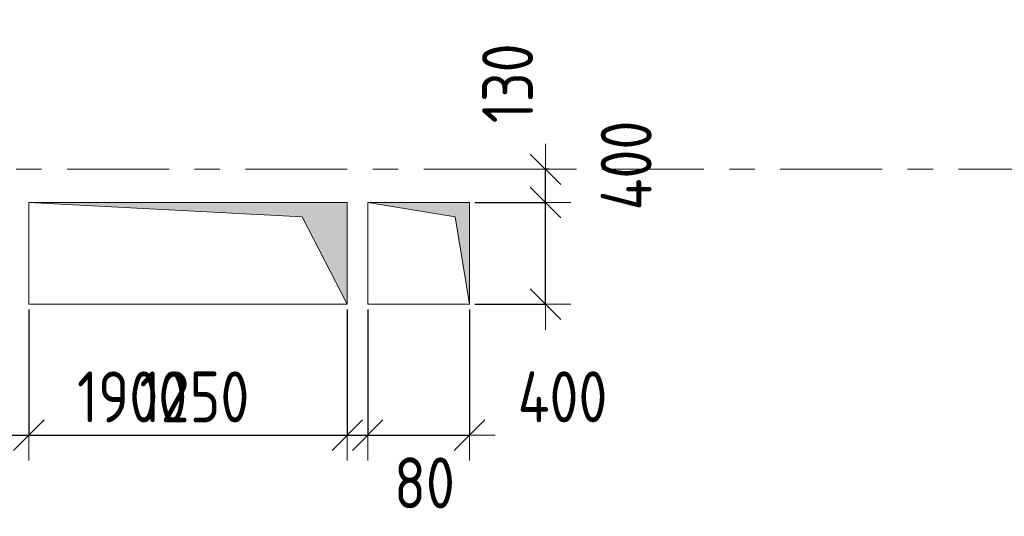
# Model space of a CAD drawing. Header units: metres. Extents: x -38 to 89, y -15 to 21.
# Tile 37 of 129: x 24.48 to 28.35, y 6.04 to 7.99. Entities that reach past the tile are written whole.
import ezdxf

# ---------------------------------------------------------------- set-up
doc = ezdxf.new("R2010")
doc.units = ezdxf.units.M
doc.header["$PDMODE"] = 65
doc.linetypes.add('______11', pattern=[0.5, 0.4, -0.05, 0, -0.05])
doc.linetypes.add('______5', pattern=[1.1, 0.8, -0.1, 0.1, -0.1])
for name, color, linetype, lineweight in [('XR$2$Осевая линия (1)', 7, '______5', 13), ('XR$3$Перекрытие (1)', 7, 'Continuous', 35), ('XR$4$Размерная линия (1)', 7, 'Continuous', 13), ('XR$5$Размерная линия (1)', 7, 'Continuous', 13)]:
    doc.layers.add(name, color=color, linetype=linetype, lineweight=lineweight)
doc.layers.add('XR$3$Макрос проема_ отверстия', color=7, linetype='Continuous', lineweight=13, true_color=0x2d2d2d)
doc.styles.add('ISOCPEUR', font='txt')
doc.dimstyles.new('DIMSTYLE_3', dxfattribs={"dimtxt": 0.2, "dimasz": 0.2, "dimexe": 0, "dimexo": 0, "dimgap": 0.1, "dimtad": 2, "dimdec": 0, "dimlfac": 1000, "dimrnd": 5, "dimzin": 12, "dimdsep": 46, "dimtxsty": 'ISOCPEUR', "dimblk1": 'ALL_ML_STRICH', "dimblk2": 'ALL_ML_STRICH', "dimsah": 1, "dimcen": 0, "dimclrd": 7, "dimclre": 256, "dimclrt": 7, "dimadec": 0, "dimazin": 0, "dimtfac": 1, "dimtdec": 0, "dimtix": 1, "dimtmove": 2, "dimatfit": 3, "dimfxl": 0, "dimtzin": 0, "dimlwd": 0, "dimlwe": -3, "dimarcsym": 0})
doc.dimstyles.new('DIMSTYLE_6', dxfattribs={"dimtxt": 0.2, "dimasz": 0.2, "dimexe": 0, "dimexo": 0, "dimgap": 0.1, "dimtad": 2, "dimdec": 0, "dimlfac": 1000, "dimrnd": 5, "dimzin": 12, "dimdsep": 46, "dimtxsty": 'ISOCPEUR', "dimblk1": 'ALL_ML_STRICH', "dimblk2": 'ALL_ML_STRICH', "dimsah": 1, "dimcen": 0, "dimclrd": 7, "dimclre": 256, "dimclrt": 7, "dimadec": 0, "dimazin": 0, "dimtfac": 1, "dimtdec": 0, "dimtix": 1, "dimtmove": 2, "dimatfit": 3, "dimfxl": 0, "dimtvp": 1.2, "dimtzin": 0, "dimlwd": 0, "dimlwe": -3, "dimarcsym": 0})
doc.dimstyles.new('DIMSTYLE_7', dxfattribs={"dimtxt": 0.2, "dimasz": 0.2, "dimexe": 0, "dimexo": 0, "dimgap": 0.1, "dimtad": 0, "dimdec": 0, "dimlfac": 1000, "dimrnd": 5, "dimzin": 12, "dimdsep": 46, "dimtxsty": 'ISOCPEUR', "dimblk1": 'ALL_ML_STRICH', "dimblk2": 'ALL_ML_STRICH', "dimsah": 1, "dimcen": 0, "dimclrd": 7, "dimclre": 256, "dimclrt": 7, "dimadec": 0, "dimazin": 0, "dimtfac": 1, "dimtdec": 0, "dimtix": 1, "dimtmove": 2, "dimatfit": 3, "dimfxl": 0, "dimtvp": 1.2, "dimtzin": 0, "dimlwd": 0, "dimlwe": -3, "dimarcsym": 0})

# ---------------------------------------------------------------- blocks, each defined once
blk = doc.blocks.new('Отображение проема', base_point=(-1.1579, -49.3094))
at = {"layer": 'XR$3$Макрос проема_ отверстия', "true_color": 0x000000, "transparency": 33554687}
blk.add_hatch(color=18, dxfattribs=at).paths.add_polyline_path([(-1.1579, -50.1094), (-1.0448, -49.4225), (-0.3579, -49.3094), (-1.1579, -49.3094)])
at = {"layer": 'XR$3$Макрос проема_ отверстия', "transparency": 33554687}
for p, q in [((-1.1579, -50.1094), (-1.1579, -49.3094)), ((-1.1579, -49.3094), (-0.3579, -49.3094)), ((-1.0448, -49.4225), (-0.3579, -49.3094)), ((-1.1579, -50.1094), (-1.0448, -49.4225))]:
    blk.add_line(p, q, dxfattribs=at)
blk = doc.blocks.new('ALL_ML_STRICH')
at = {"color": 0, "linetype": 'ByBlock', "lineweight": -2}
for p, q in [((0, -0.5), (0, 0.5)), ((-0.3, -0.3), (0.3, 0.3)), ((-1, 0), (0.5, 0))]:
    blk.add_line(p, q, dxfattribs=at)
blk = doc.blocks.new('*D86')
at = {"layer": 'DEFPOINTS', "color": 7, "linetype": 'Continuous', "lineweight": 13, "transparency": 33554687}
for p in [(26.2501, 7.27), (26.2501, 6.87), (26.5483, 6.87)]:
    blk.add_point(p, dxfattribs=at)
at = {"layer": 'XR$4$Размерная линия (1)', "color": 9, "linetype": 'Continuous', "lineweight": -2, "true_color": 0xc7c7c7, "transparency": 33554687}
for p, q in [((26.2701, 7.27), (26.5483, 7.27)), ((26.2701, 6.87), (26.5483, 6.87))]:
    blk.add_line(p, q, dxfattribs=at)
at = {"layer": 'XR$4$Размерная линия (1)', "color": 7, "linetype": 'Continuous', "lineweight": -2, "transparency": 33554687}
blk.add_line((26.5483, 6.87), (26.5483, 7.27), dxfattribs=at)
at = {"layer": 'XR$4$Размерная линия (1)', "color": 7, "linetype": 'Continuous', "lineweight": 13, "transparency": 33554687, "xscale": 0.2, "yscale": 0.2, "zscale": 0.2}
for p, rotation in [((26.5483, 7.27), 90), ((26.5483, 6.87), 270)]:
    blk.add_blockref('ALL_ML_STRICH', p, dxfattribs=dict(at, rotation=rotation))
at = {"layer": 'XR$4$Размерная линия (1)', "color": 7, "linetype": 'Continuous', "lineweight": 13, "transparency": 33554687, "insert": (26.8649, 7.415), "char_height": 0.2, "width": 0.5, "attachment_point": 5, "rotation": 90, "style": 'ISOCPEUR'}
blk.add_mtext('\\W0.83;\\A1;{400}', dxfattribs=at)
blk = doc.blocks.new('*D87')
at = {"layer": 'DEFPOINTS', "color": 7, "linetype": 'Continuous', "lineweight": 13, "transparency": 33554687}
for p in [(26.5808, 7.4), (26.2501, 7.27), (26.5483, 7.27)]:
    blk.add_point(p, dxfattribs=at)
at = {"layer": 'XR$4$Размерная линия (1)', "color": 9, "linetype": 'Continuous', "lineweight": -2, "true_color": 0xc7c7c7, "transparency": 33554687}
for p, q in [((26.5608, 7.4), (26.5483, 7.4)), ((26.2701, 7.27), (26.5483, 7.27))]:
    blk.add_line(p, q, dxfattribs=at)
at = {"layer": 'XR$4$Размерная линия (1)', "color": 7, "linetype": 'Continuous', "lineweight": -2, "transparency": 33554687}
blk.add_line((26.5483, 7.27), (26.5483, 7.4), dxfattribs=at)
at = {"layer": 'XR$4$Размерная линия (1)', "color": 7, "linetype": 'Continuous', "lineweight": 13, "transparency": 33554687, "xscale": 0.2, "yscale": 0.2, "zscale": 0.2}
for p, rotation in [((26.5483, 7.4), 90), ((26.5483, 7.27), 270)]:
    blk.add_blockref('ALL_ML_STRICH', p, dxfattribs=dict(at, rotation=rotation))
at = {"layer": 'XR$4$Размерная линия (1)', "color": 7, "linetype": 'Continuous', "lineweight": 13, "transparency": 33554687, "insert": (26.3994, 7.7375), "char_height": 0.2, "width": 0.5, "attachment_point": 5, "rotation": 90, "style": 'ISOCPEUR'}
blk.add_mtext('\\W0.83;\\A1;{130}', dxfattribs=at)
blk = doc.blocks.new('*D273')
at = {"layer": 'DEFPOINTS', "color": 7, "linetype": 'Continuous', "lineweight": 13, "transparency": 33554687}
for p in [(25.8501, 6.8699), (23.95, 6.3563), (23.95, 6.3302)]:
    blk.add_point(p, dxfattribs=at)
at = {"layer": 'XR$4$Размерная линия (1)', "color": 9, "linetype": 'Continuous', "lineweight": -2, "true_color": 0xc7c7c7, "transparency": 33554687}
for p, q in [((25.8501, 6.8499), (25.8501, 6.3563)), ((23.95, 6.3102), (23.95, 6.3563))]:
    blk.add_line(p, q, dxfattribs=at)
at = {"layer": 'XR$4$Размерная линия (1)', "color": 7, "linetype": 'Continuous', "lineweight": -2, "transparency": 33554687}
blk.add_line((23.95, 6.3563), (25.8501, 6.3563), dxfattribs=at)
at = {"layer": 'XR$4$Размерная линия (1)', "color": 7, "linetype": 'Continuous', "lineweight": 13, "transparency": 33554687, "xscale": 0.2, "yscale": 0.2, "zscale": 0.2, "rotation": 180}
blk.add_blockref('ALL_ML_STRICH', (23.95, 6.3563), dxfattribs=at)
at = {"layer": 'XR$4$Размерная линия (1)', "color": 7, "linetype": 'Continuous', "lineweight": 13, "transparency": 33554687, "xscale": 0.2, "yscale": 0.2, "zscale": 0.2}
blk.add_blockref('ALL_ML_STRICH', (25.8501, 6.3563), dxfattribs=at)
at = {"layer": 'XR$4$Размерная линия (1)', "color": 7, "linetype": 'Continuous', "lineweight": 13, "transparency": 33554687, "insert": (24.925, 6.5063), "char_height": 0.2, "width": 0.666667, "attachment_point": 5, "style": 'ISOCPEUR'}
blk.add_mtext('\\W0.83;\\A1;{1900}', dxfattribs=at)
blk = doc.blocks.new('*D274')
at = {"layer": 'DEFPOINTS', "color": 7, "linetype": 'Continuous', "lineweight": 13, "transparency": 33554687}
for p in [(25.8501, 6.8699), (26.2501, 6.87), (25.8501, 6.3563)]:
    blk.add_point(p, dxfattribs=at)
at = {"layer": 'XR$4$Размерная линия (1)', "color": 9, "linetype": 'Continuous', "lineweight": -2, "true_color": 0xc7c7c7, "transparency": 33554687}
for p, q in [((25.8501, 6.8499), (25.8501, 6.3563)), ((26.2501, 6.85), (26.2501, 6.3563))]:
    blk.add_line(p, q, dxfattribs=at)
at = {"layer": 'XR$4$Размерная линия (1)', "color": 7, "linetype": 'Continuous', "lineweight": -2, "transparency": 33554687}
blk.add_line((25.8501, 6.3563), (26.2501, 6.3563), dxfattribs=at)
at = {"layer": 'XR$4$Размерная линия (1)', "color": 7, "linetype": 'Continuous', "lineweight": 13, "transparency": 33554687, "xscale": 0.2, "yscale": 0.2, "zscale": 0.2, "rotation": 180}
blk.add_blockref('ALL_ML_STRICH', (25.8501, 6.3563), dxfattribs=at)
at = {"layer": 'XR$4$Размерная линия (1)', "color": 7, "linetype": 'Continuous', "lineweight": 13, "transparency": 33554687, "xscale": 0.2, "yscale": 0.2, "zscale": 0.2}
blk.add_blockref('ALL_ML_STRICH', (26.2501, 6.3563), dxfattribs=at)
at = {"layer": 'XR$4$Размерная линия (1)', "color": 7, "linetype": 'Continuous', "lineweight": 13, "transparency": 33554687, "insert": (26.6151, 6.5066), "char_height": 0.2, "width": 0.5, "attachment_point": 5, "style": 'ISOCPEUR'}
blk.add_mtext('\\W0.83;\\A1;{400}', dxfattribs=at)
blk = doc.blocks.new('*D431')
at = {"layer": 'DEFPOINTS', "color": 7, "linetype": 'Continuous', "lineweight": 13, "transparency": 33554687}
for p in [(24.52, 6.87), (23.95, 6.3563), (23.95, 6.3302)]:
    blk.add_point(p, dxfattribs=at)
at = {"layer": 'XR$5$Размерная линия (1)', "color": 9, "linetype": 'Continuous', "lineweight": -2, "true_color": 0xc7c7c7, "transparency": 33554687}
for p, q in [((24.52, 6.85), (24.52, 6.3563)), ((23.95, 6.3102), (23.95, 6.3563))]:
    blk.add_line(p, q, dxfattribs=at)
at = {"layer": 'XR$5$Размерная линия (1)', "color": 7, "linetype": 'Continuous', "lineweight": -2, "transparency": 33554687}
blk.add_line((23.95, 6.3563), (24.52, 6.3563), dxfattribs=at)
at = {"layer": 'XR$5$Размерная линия (1)', "color": 7, "linetype": 'Continuous', "lineweight": 13, "transparency": 33554687, "xscale": 0.2, "yscale": 0.2, "zscale": 0.2, "rotation": 180}
blk.add_blockref('ALL_ML_STRICH', (23.95, 6.3563), dxfattribs=at)
at = {"layer": 'XR$5$Размерная линия (1)', "color": 7, "linetype": 'Continuous', "lineweight": 13, "transparency": 33554687, "xscale": 0.2, "yscale": 0.2, "zscale": 0.2}
blk.add_blockref('ALL_ML_STRICH', (24.52, 6.3563), dxfattribs=at)
at = {"layer": 'XR$5$Размерная линия (1)', "color": 7, "linetype": 'Continuous', "lineweight": 13, "transparency": 33554687, "insert": (24.2433, 6.5063), "char_height": 0.2, "width": 0.5, "attachment_point": 5, "style": 'ISOCPEUR'}
blk.add_mtext('\\W0.83;\\A1;{570}', dxfattribs=at)
blk = doc.blocks.new('*D432')
at = {"layer": 'DEFPOINTS', "color": 7, "linetype": 'Continuous', "lineweight": 13, "transparency": 33554687}
for p in [(24.52, 6.87), (25.77, 6.87), (24.52, 6.3563)]:
    blk.add_point(p, dxfattribs=at)
at = {"layer": 'XR$5$Размерная линия (1)', "color": 9, "linetype": 'Continuous', "lineweight": -2, "true_color": 0xc7c7c7, "transparency": 33554687}
for p, q in [((24.52, 6.85), (24.52, 6.3563)), ((25.77, 6.85), (25.77, 6.3563))]:
    blk.add_line(p, q, dxfattribs=at)
at = {"layer": 'XR$5$Размерная линия (1)', "color": 7, "linetype": 'Continuous', "lineweight": -2, "transparency": 33554687}
blk.add_line((24.52, 6.3563), (25.77, 6.3563), dxfattribs=at)
at = {"layer": 'XR$5$Размерная линия (1)', "color": 7, "linetype": 'Continuous', "lineweight": 13, "transparency": 33554687, "xscale": 0.2, "yscale": 0.2, "zscale": 0.2, "rotation": 180}
blk.add_blockref('ALL_ML_STRICH', (24.52, 6.3563), dxfattribs=at)
at = {"layer": 'XR$5$Размерная линия (1)', "color": 7, "linetype": 'Continuous', "lineweight": 13, "transparency": 33554687, "xscale": 0.2, "yscale": 0.2, "zscale": 0.2}
blk.add_blockref('ALL_ML_STRICH', (25.77, 6.3563), dxfattribs=at)
at = {"layer": 'XR$5$Размерная линия (1)', "color": 7, "linetype": 'Continuous', "lineweight": 13, "transparency": 33554687, "insert": (25.17, 6.5063), "char_height": 0.2, "width": 0.666667, "attachment_point": 5, "style": 'ISOCPEUR'}
blk.add_mtext('\\W0.83;\\A1;{1250}', dxfattribs=at)
blk = doc.blocks.new('*D433')
at = {"layer": 'DEFPOINTS', "color": 7, "linetype": 'Continuous', "lineweight": 13, "transparency": 33554687}
for p in [(25.77, 6.87), (25.8501, 6.8699), (25.77, 6.3563)]:
    blk.add_point(p, dxfattribs=at)
at = {"layer": 'XR$5$Размерная линия (1)', "color": 9, "linetype": 'Continuous', "lineweight": -2, "true_color": 0xc7c7c7, "transparency": 33554687}
for p, q in [((25.77, 6.85), (25.77, 6.3563)), ((25.8501, 6.8499), (25.8501, 6.3563))]:
    blk.add_line(p, q, dxfattribs=at)
at = {"layer": 'XR$5$Размерная линия (1)', "color": 7, "linetype": 'Continuous', "lineweight": -2, "transparency": 33554687}
blk.add_line((25.77, 6.3563), (25.8501, 6.3563), dxfattribs=at)
at = {"layer": 'XR$5$Размерная линия (1)', "color": 7, "linetype": 'Continuous', "lineweight": 13, "transparency": 33554687, "xscale": 0.2, "yscale": 0.2, "zscale": 0.2}
blk.add_blockref('ALL_ML_STRICH', (25.8501, 6.3563), dxfattribs=at)
at = {"layer": 'XR$5$Размерная линия (1)', "color": 7, "linetype": 'Continuous', "lineweight": 13, "transparency": 33554687, "xscale": 0.2, "yscale": 0.2, "zscale": 0.2, "rotation": 180}
blk.add_blockref('ALL_ML_STRICH', (25.77, 6.3563), dxfattribs=at)
at = {"layer": 'XR$5$Размерная линия (1)', "color": 7, "linetype": 'Continuous', "lineweight": 13, "transparency": 33554687, "insert": (26.0729, 6.1687), "char_height": 0.2, "width": 0.333333, "attachment_point": 5, "style": 'ISOCPEUR'}
blk.add_mtext('\\W0.83;\\A1;{80}', dxfattribs=at)
blk = doc.blocks.new('*D434')
at = {"layer": 'DEFPOINTS', "color": 7, "linetype": 'Continuous', "lineweight": 13, "transparency": 33554687}
for p in [(25.8501, 6.8699), (26.2501, 6.87), (25.8501, 6.3563)]:
    blk.add_point(p, dxfattribs=at)
at = {"layer": 'XR$5$Размерная линия (1)', "color": 9, "linetype": 'Continuous', "lineweight": -2, "true_color": 0xc7c7c7, "transparency": 33554687}
for p, q in [((25.8501, 6.8499), (25.8501, 6.3563)), ((26.2501, 6.85), (26.2501, 6.3563))]:
    blk.add_line(p, q, dxfattribs=at)
at = {"layer": 'XR$5$Размерная линия (1)', "color": 7, "linetype": 'Continuous', "lineweight": -2, "transparency": 33554687}
blk.add_line((25.8501, 6.3563), (26.2501, 6.3563), dxfattribs=at)
at = {"layer": 'XR$5$Размерная линия (1)', "color": 7, "linetype": 'Continuous', "lineweight": 13, "transparency": 33554687, "xscale": 0.2, "yscale": 0.2, "zscale": 0.2, "rotation": 180}
blk.add_blockref('ALL_ML_STRICH', (25.8501, 6.3563), dxfattribs=at)
at = {"layer": 'XR$5$Размерная линия (1)', "color": 7, "linetype": 'Continuous', "lineweight": 13, "transparency": 33554687, "xscale": 0.2, "yscale": 0.2, "zscale": 0.2}
blk.add_blockref('ALL_ML_STRICH', (26.2501, 6.3563), dxfattribs=at)
at = {"layer": 'XR$5$Размерная линия (1)', "color": 7, "linetype": 'Continuous', "lineweight": 13, "transparency": 33554687, "insert": (26.6151, 6.5066), "char_height": 0.2, "width": 0.5, "attachment_point": 5, "style": 'ISOCPEUR'}
blk.add_mtext('\\W0.83;\\A1;{400}', dxfattribs=at)
blk = doc.blocks.new('*D435')
at = {"layer": 'DEFPOINTS', "color": 7, "linetype": 'Continuous', "lineweight": 13, "transparency": 33554687}
for p in [(26.2501, 7.27), (26.2501, 6.87), (26.5483, 6.87)]:
    blk.add_point(p, dxfattribs=at)
at = {"layer": 'XR$5$Размерная линия (1)', "color": 9, "linetype": 'Continuous', "lineweight": -2, "true_color": 0xc7c7c7, "transparency": 33554687}
for p, q in [((26.2701, 7.27), (26.5483, 7.27)), ((26.2701, 6.87), (26.5483, 6.87))]:
    blk.add_line(p, q, dxfattribs=at)
at = {"layer": 'XR$5$Размерная линия (1)', "color": 7, "linetype": 'Continuous', "lineweight": -2, "transparency": 33554687}
blk.add_line((26.5483, 6.87), (26.5483, 7.27), dxfattribs=at)
at = {"layer": 'XR$5$Размерная линия (1)', "color": 7, "linetype": 'Continuous', "lineweight": 13, "transparency": 33554687, "xscale": 0.2, "yscale": 0.2, "zscale": 0.2}
for p, rotation in [((26.5483, 7.27), 90), ((26.5483, 6.87), 270)]:
    blk.add_blockref('ALL_ML_STRICH', p, dxfattribs=dict(at, rotation=rotation))
at = {"layer": 'XR$5$Размерная линия (1)', "color": 7, "linetype": 'Continuous', "lineweight": 13, "transparency": 33554687, "insert": (26.8649, 7.415), "char_height": 0.2, "width": 0.5, "attachment_point": 5, "rotation": 90, "style": 'ISOCPEUR'}
blk.add_mtext('\\W0.83;\\A1;{400}', dxfattribs=at)
blk = doc.blocks.new('*D436')
at = {"layer": 'DEFPOINTS', "color": 7, "linetype": 'Continuous', "lineweight": 13, "transparency": 33554687}
for p in [(26.5808, 7.4), (26.2501, 7.27), (26.5483, 7.27)]:
    blk.add_point(p, dxfattribs=at)
at = {"layer": 'XR$5$Размерная линия (1)', "color": 9, "linetype": 'Continuous', "lineweight": -2, "true_color": 0xc7c7c7, "transparency": 33554687}
for p, q in [((26.5608, 7.4), (26.5483, 7.4)), ((26.2701, 7.27), (26.5483, 7.27))]:
    blk.add_line(p, q, dxfattribs=at)
at = {"layer": 'XR$5$Размерная линия (1)', "color": 7, "linetype": 'Continuous', "lineweight": -2, "transparency": 33554687}
blk.add_line((26.5483, 7.27), (26.5483, 7.4), dxfattribs=at)
at = {"layer": 'XR$5$Размерная линия (1)', "color": 7, "linetype": 'Continuous', "lineweight": 13, "transparency": 33554687, "xscale": 0.2, "yscale": 0.2, "zscale": 0.2}
for p, rotation in [((26.5483, 7.4), 90), ((26.5483, 7.27), 270)]:
    blk.add_blockref('ALL_ML_STRICH', p, dxfattribs=dict(at, rotation=rotation))
at = {"layer": 'XR$5$Размерная линия (1)', "color": 7, "linetype": 'Continuous', "lineweight": 13, "transparency": 33554687, "insert": (26.3994, 7.7375), "char_height": 0.2, "width": 0.5, "attachment_point": 5, "rotation": 90, "style": 'ISOCPEUR'}
blk.add_mtext('\\W0.83;\\A1;{130}', dxfattribs=at)

msp = doc.modelspace()

# ---------------------------------------------------------------- linework, layer by layer
at = {"layer": 'XR$2$Осевая линия (1)', "color": 253, "linetype": '______11', "lineweight": 13, "true_color": 0xa0a0a0, "transparency": 33554687}
msp.add_line((-2.63, 7.4), (62.6, 7.4), dxfattribs=at)
at = {"layer": 'XR$3$Перекрытие (1)', "color": 7, "linetype": 'Continuous', "lineweight": 13, "transparency": 33554687}
for p, q in [((24.52, 7.27), (24.52, 6.87)), ((25.77, 7.27), (24.52, 7.27)), ((25.77, 6.87), (25.77, 7.27)), ((26.2501, 7.27), (25.8501, 7.2699)), ((25.8501, 7.2699), (25.8501, 6.8699)), ((26.2501, 6.87), (26.2501, 7.27)), ((24.52, 6.87), (25.77, 6.87)), ((25.8501, 6.8699), (26.2501, 6.87))]:
    msp.add_line(p, q, dxfattribs=at)

# ---------------------------------------------------------------- block references
at = {"layer": 'XR$3$Макрос проема_ отверстия', "transparency": 33554687, "rotation": 270}
for p, xscale, yscale in [((25.77, 7.27), 0.4999999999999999, 1.5625), ((26.2501, 7.27), 0.5001039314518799, 0.4999999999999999)]:
    msp.add_blockref('Отображение проема', p, dxfattribs=dict(at, xscale=xscale, yscale=yscale))

# ---------------------------------------------------------------- dimensions: what is measured, and where the dimension line sits
at = {"layer": 'XR$4$Размерная линия (1)', "color": 7, "linetype": 'Continuous', "lineweight": 13, "transparency": 33554687}
for base, p1, p2, dimstyle, picture, middle in [((26.5483, 7.4), (26.2701, 7.27), (26.5608, 7.4), 'DIMSTYLE_6', '*D87', (26.3994, 7.7375)), ((26.5483, 7.27), (26.2701, 6.87), (26.2701, 7.27), 'DIMSTYLE_7', '*D86', (26.8649, 7.415))]:
    dim = msp.add_linear_dim(base=base, p1=p1, p2=p2, angle=90, dimstyle=dimstyle, override={"dimpost": '<>', "dimclrd": 7, "dimclre": 9, "dimclrt": 7, "dimlwd": 0, "dimlwe": 65533}, dxfattribs=at)
    dim.commit()
    dim.dimension.update_dxf_attribs({"geometry": picture, "text_midpoint": middle, "dimtype": 160})
for base, p1, p2, dimstyle, picture, middle in [((25.8501, 6.3563), (23.95, 6.3102), (25.8501, 6.8499), 'DIMSTYLE_3', '*D273', (24.925, 6.5063)), ((26.2501, 6.3563), (25.8501, 6.8499), (26.2501, 6.85), 'DIMSTYLE_6', '*D274', (26.6151, 6.5066))]:
    dim = msp.add_linear_dim(base=base, p1=p1, p2=p2, dimstyle=dimstyle, override={"dimpost": '<>', "dimclrd": 7, "dimclre": 9, "dimclrt": 7, "dimlwd": 0, "dimlwe": 65533}, dxfattribs=at)
    dim.commit()
    dim.dimension.update_dxf_attribs({"geometry": picture, "text_midpoint": middle, "dimtype": 160})
at = {"layer": 'XR$5$Размерная линия (1)', "color": 7, "linetype": 'Continuous', "lineweight": 13, "transparency": 33554687}
for base, p1, p2, dimstyle, picture, middle in [((26.5483, 7.4), (26.2701, 7.27), (26.5608, 7.4), 'DIMSTYLE_6', '*D436', (26.3994, 7.7375)), ((26.5483, 7.27), (26.2701, 6.87), (26.2701, 7.27), 'DIMSTYLE_7', '*D435', (26.8649, 7.415))]:
    dim = msp.add_linear_dim(base=base, p1=p1, p2=p2, angle=90, dimstyle=dimstyle, override={"dimpost": '<>', "dimclrd": 7, "dimclre": 9, "dimclrt": 7, "dimlwd": 0, "dimlwe": 65533}, dxfattribs=at)
    dim.commit()
    dim.dimension.update_dxf_attribs({"geometry": picture, "text_midpoint": middle, "dimtype": 160})
for base, p1, p2, dimstyle, picture, middle in [((24.52, 6.3563), (23.95, 6.3102), (24.52, 6.85), 'DIMSTYLE_3', '*D431', (24.2433, 6.5063)), ((25.77, 6.3563), (24.52, 6.85), (25.77, 6.85), 'DIMSTYLE_3', '*D432', (25.17, 6.5063)), ((25.8501, 6.3563), (25.77, 6.85), (25.8501, 6.8499), 'DIMSTYLE_7', '*D433', (26.0729, 6.1687)), ((26.2501, 6.3563), (25.8501, 6.8499), (26.2501, 6.85), 'DIMSTYLE_6', '*D434', (26.6151, 6.5066))]:
    dim = msp.add_linear_dim(base=base, p1=p1, p2=p2, dimstyle=dimstyle, override={"dimpost": '<>', "dimclrd": 7, "dimclre": 9, "dimclrt": 7, "dimlwd": 0, "dimlwe": 65533}, dxfattribs=at)
    dim.commit()
    dim.dimension.update_dxf_attribs({"geometry": picture, "text_midpoint": middle, "dimtype": 160})

doc.saveas('drawing.dxf')
